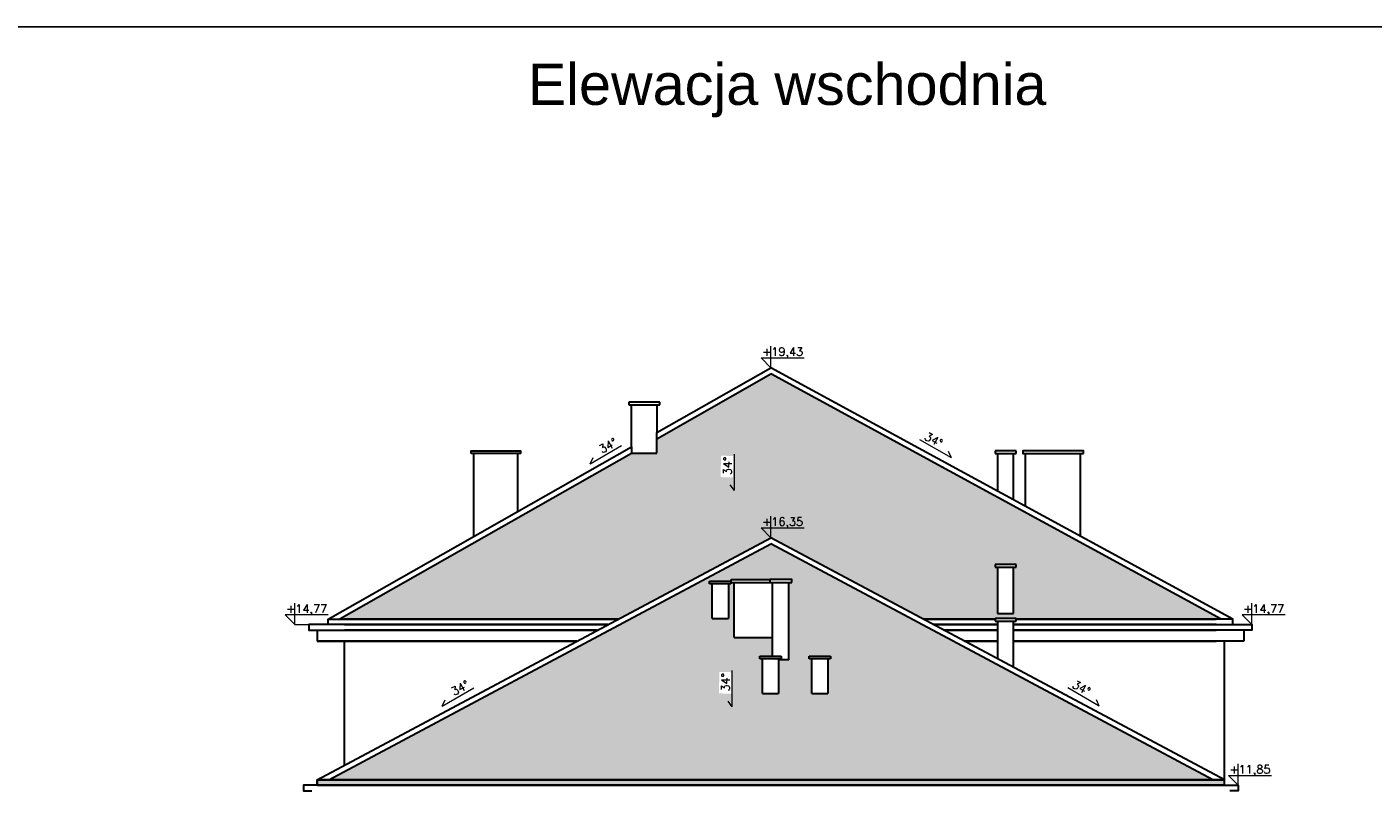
# Model space of a CAD drawing. Header units: millimetres. Extents: x 26456 to 42202, y 436 to 12316.
# Tile 24 of 36: x 37519 to 39967, y 4943 to 6326. Entities that reach past the tile are written whole.
import ezdxf

# ---------------------------------------------------------------- set-up
doc = ezdxf.new("R2010")
doc.units = ezdxf.units.MM
for name, color, linetype, lineweight in [('Blacharka', 122, 'Continuous', 15), ('G-ANNO-TTLB-MEDM', 33, 'Continuous', 25), ('Stolarka okienna', 140, 'Continuous', 15), ('Wymiary', 7, 'Continuous', 9), ('Wypełnienie ścian', 22, 'Continuous', 9), ('Ściany', 22, 'Continuous', 30)]:
    doc.layers.add(name, color=color, linetype=linetype, lineweight=lineweight)
doc.styles.get("Standard").update_dxf_attribs({"font": 'arial.ttf'})

msp = doc.modelspace()

# ---------------------------------------------------------------- hatches: boundary and pattern name
at = {"layer": 'Blacharka', "true_color": 0xc7c8ca}
h = msp.add_hatch(color=9, dxfattribs=at)
h.dxf.hatch_style = 1
h.paths.add_polyline_path([(39696.7, 4948.2), (39696.7, 4958.2), (38046.7, 4958.2), (38046.7, 4948.2)])
h = msp.add_hatch(color=9, dxfattribs=at)
h.dxf.hatch_style = 1
h.paths.add_polyline_path([(39580.1, 4948.2), (39580.1, 4958.2), (39696.7, 4958.2), (39696.7, 4948.2)])
at = {"layer": 'Wymiary', "true_color": 0x000000}
h = msp.add_hatch(dxfattribs=at)
h.set_pattern_fill('AR-HBONE', color=18, scale=0.1)
h.set_pattern_definition([(45, (7746.038, -9e-13), (0, 14.3684098), [30.48, -10.16]), (135, (7753.222, 7.184), (1e-15, 14.3684098), [30.48, -10.16])])
h.paths.add_polyline_path([(38803, 5507.9), (38803.6, 5546.8), (38781.1, 5547.2), (38780.5, 5508.3)], flags=16)
h.paths.add_polyline_path([(38800, 5114.8), (38800.6, 5153.8), (38778.1, 5154.1), (38777.5, 5115.2)], flags=16)
h.paths.add_polyline_path([(38760.2, 5314.5), (38760.2, 5319.5), (38799, 5319.5), (38799, 5314.5)], flags=16)
h.paths.add_polyline_path([(38765.2, 5251.4), (38765.2, 5314.5), (38794.5, 5314.5), (38794.5, 5251.4)], flags=16)
h.paths.add_polyline_path([(38856.7, 5114.8), (38856.7, 5177.8), (38885.9, 5177.8), (38885.9, 5114.8)])
h.paths.add_polyline_path([(38851.7, 5177.8), (38851.7, 5182.8), (38890.5, 5182.8), (38890.5, 5177.8)])
h.paths.add_polyline_path([(38874.8, 5182.8), (38890.5, 5182.8), (38890.5, 5177.8), (38874.8, 5177.8), (38874.8, 5176.2), (38904.8, 5176.2), (38904.8, 5317), (38909.8, 5317), (38909.8, 5322), (38799.8, 5322), (38799.8, 5317), (38804.8, 5317), (38804.8, 5216.6), (38874.8, 5216.6)])
h.paths.add_polyline_path([(38980.3, 5177.8), (38941.5, 5177.8), (38941.5, 5182.8), (38980.3, 5182.8)])
h.paths.add_polyline_path([(38946.5, 5114.8), (38946.5, 5177.8), (38975.7, 5177.8), (38975.7, 5114.8)])
h.paths.add_polyline_path([(38871.7, 5386.9), (38067.9, 4958.2), (39675.4, 4958.2)])
h.paths.add_polyline_path([(39318.2, 5349.6), (39318.2, 5344.6), (39279.5, 5344.6), (39279.5, 5349.6)])
h.paths.add_polyline_path([(39284, 5260.5), (39284, 5344.6), (39313.2, 5344.6), (39313.2, 5260.5)])
h.paths.add_polyline_path([(38664.7, 5551.9), (38618.3, 5551.9), (38087, 5250.2), (38594.2, 5250.2), (38871.7, 5398.2), (39149.2, 5250.2), (39279.5, 5250.2), (39279.5, 5251.4), (39318.2, 5251.4), (39318.2, 5250.2), (39681.7, 5250.2), (39690.8, 5250.2), (38871.8, 5695.8), (38664.7, 5578.2)])

# ---------------------------------------------------------------- linework, layer by layer
at = {"layer": 'G-ANNO-TTLB-MEDM'}
msp.add_lwpolyline([(41142.1, 6326.5), (35262.1, 6326.5), (35262.1, 3466.5), (41142.1, 3466.5)], close=True, dxfattribs=at)
at = {"layer": 'Stolarka okienna'}
for p, q in [((38871.7, 5707.2), (38871.7, 5746.4)), ((38871.7, 5707.2), (38853.9, 5725.1)), ((38853.9, 5725.1), (38932.3, 5725.1)), ((38543.1, 5532.5), (38600.4, 5565.6)), ((39200.3, 5543.1), (39143, 5576.1)), ((38543.1, 5532.5), (38548.4, 5544.2)), ((38805.6, 5483.9), (38805.6, 5550)), ((39200.3, 5543.1), (39195, 5554.7)), ((38805.6, 5483.9), (38798.1, 5494.3)), ((38871.7, 5398.2), (38871.7, 5437.4)), ((38871.7, 5398.2), (38853.9, 5416.1)), ((38853.9, 5416.1), (38932.3, 5416.1)), ((38006.2, 5240.2), (38031.7, 5240.2)), ((38801.3, 5090.9), (38801.3, 5156.9)), ((38274.2, 5092.1), (38331.4, 5125.1)), ((39469.2, 5092.1), (39412, 5125.1)), ((38274.2, 5092.1), (38279.5, 5103.7)), ((38801.3, 5090.9), (38793.9, 5101.3)), ((39469.2, 5092.1), (39463.9, 5103.7)), ((39721.7, 4948.2), (39721.7, 4987.4)), ((39721.7, 4948.2), (39703.9, 4966.1)), ((39703.9, 4966.1), (39782.3, 4966.1))]:
    msp.add_line(p, q, dxfattribs=at)
for points in [[(38066.8, 5258.1), (37988.4, 5258.1), (38006.2, 5240.2), (38006.2, 5279.4)], [(39807.3, 5258.1), (39728.9, 5258.1), (39746.7, 5240.2), (39746.7, 5279.4)]]:
    msp.add_lwpolyline(points, dxfattribs=at)
at = {"layer": 'Wypełnienie ścian'}
for points in [[(38664.7, 5578.2), (38871.8, 5695.8), (39690.8, 5250.2), (39318.2, 5250.2)], [(38804.8, 5362.5), (38594.2, 5250.2), (38087, 5250.2), (38618.3, 5551.9)], [(39279.5, 5250.2), (39149.2, 5250.2), (38904.8, 5380.6)]]:
    msp.add_lwpolyline(points, dxfattribs=at)
at = {"layer": 'Ściany'}
for p, q in [((38664.7, 5589.7), (38871.7, 5707.2)), ((39711.7, 5250.2), (38871.7, 5707.2)), ((38664.7, 5578.2), (38871.8, 5695.8)), ((39690.8, 5250.2), (38871.8, 5695.8)), ((38669.7, 5644.7), (38613.7, 5644.7)), ((38613.7, 5644.7), (38613.7, 5639.7)), ((38613.7, 5639.7), (38618.3, 5639.7)), ((38618.3, 5563.4), (38618.3, 5639.7)), ((38618.3, 5639.7), (38664.7, 5639.7)), ((38664.7, 5639.7), (38669.7, 5639.7)), ((38664.7, 5639.7), (38664.7, 5589.7)), ((38669.7, 5639.7), (38669.7, 5644.7)), ((38664.7, 5551.9), (38664.7, 5589.7)), ((38066.7, 5250.2), (38618.3, 5563.4)), ((38618.3, 5563.4), (38618.3, 5551.9)), ((38087, 5250.2), (38618.3, 5551.9)), ((38331.6, 5400.6), (38331.6, 5551)), ((38411.6, 5446), (38411.6, 5551)), ((38618.3, 5551.9), (38664.7, 5551.9)), ((39279.5, 5556), (39279.5, 5551)), ((39318.2, 5556), (39279.5, 5556)), ((39279.5, 5551), (39284, 5551)), ((39284, 5551), (39284, 5482.9)), ((39284, 5551), (39318.2, 5551)), ((39313.2, 5467), (39313.2, 5551)), ((39313.2, 5467), (39313.2, 5551)), ((39318.2, 5551), (39318.2, 5556)), ((39335.2, 5455), (39335.2, 5551)), ((39435.2, 5400.6), (39435.2, 5551)), ((39279.5, 5349.6), (39279.5, 5344.6)), ((39318.2, 5349.6), (39279.5, 5349.6)), ((39279.5, 5344.6), (39284, 5344.6)), ((39284, 5344.6), (39284, 5260.5)), ((39284, 5344.6), (39318.2, 5344.6)), ((39313.2, 5260.5), (39313.2, 5344.6)), ((39313.2, 5260.5), (39313.2, 5344.6)), ((39318.2, 5344.6), (39318.2, 5349.6)), ((38760.2, 5314.5), (38760.2, 5319.5)), ((38760.2, 5319.5), (38799, 5319.5)), ((38794.5, 5314.5), (38760.2, 5314.5)), ((38765.2, 5251.4), (38765.2, 5314.5)), ((38765.2, 5251.4), (38765.2, 5314.5)), ((38794.5, 5314.5), (38794.5, 5251.4)), ((38799, 5314.5), (38794.5, 5314.5)), ((38799, 5319.5), (38799, 5314.5)), ((38799.8, 5317), (38799.8, 5322)), ((38799.8, 5322), (38869.8, 5322)), ((38799.8, 5317), (38869.8, 5317)), ((38804.8, 5216.6), (38804.8, 5317)), ((38874.8, 5182.8), (38874.8, 5317)), ((38904.8, 5176.2), (38904.8, 5317)), ((38765.2, 5251.4), (38794.5, 5251.4)), ((39279.5, 5251.4), (39279.5, 5246.4)), ((39318.2, 5251.4), (39279.5, 5251.4)), ((39279.5, 5246.4), (39284, 5246.4)), ((39284, 5260.5), (39313.2, 5260.5)), ((39284, 5246.4), (39284, 5178.3)), ((39284, 5246.4), (39318.2, 5246.4)), ((39313.2, 5162.4), (39313.2, 5246.4)), ((39313.2, 5162.4), (39313.2, 5246.4)), ((39318.2, 5246.4), (39318.2, 5251.4)), ((38804.8, 5216.6), (38874.8, 5216.6)), ((38851.7, 5177.8), (38851.7, 5182.8)), ((38851.7, 5182.8), (38890.5, 5182.8)), ((38885.9, 5177.8), (38851.7, 5177.8)), ((38856.7, 5114.8), (38856.7, 5177.8)), ((38856.7, 5114.8), (38856.7, 5177.8)), ((38885.9, 5177.8), (38885.9, 5114.8)), ((38890.5, 5177.8), (38885.9, 5177.8)), ((38904.8, 5176.2), (38885.9, 5176.2)), ((38890.5, 5182.8), (38890.5, 5177.8)), ((38941.5, 5177.8), (38941.5, 5182.8)), ((38941.5, 5182.8), (38980.3, 5182.8)), ((38975.7, 5177.8), (38941.5, 5177.8)), ((38946.5, 5114.8), (38946.5, 5177.8)), ((38975.7, 5177.8), (38975.7, 5114.8)), ((38980.3, 5177.8), (38975.7, 5177.8)), ((38980.3, 5182.8), (38980.3, 5177.8)), ((38856.7, 5114.8), (38885.9, 5114.8)), ((38946.5, 5114.8), (38975.7, 5114.8)), ((38046.7, 4958.2), (38046.7, 4948.2))]:
    msp.add_line(p, q, dxfattribs=at)
for points in [[(38326.6, 5551), (38326.6, 5556), (38416.6, 5556), (38416.6, 5551)], [(39440.2, 5551), (39440.2, 5556), (39330.2, 5556), (39330.2, 5551)], [(38909.8, 5317), (38909.8, 5322), (38869.8, 5322), (38869.8, 5317)]]:
    msp.add_lwpolyline(points, close=True, dxfattribs=at)
for points in [[(38046.7, 4958.2), (38871.7, 5398.2)], [(38067.9, 4958.2), (38871.7, 5386.9)], [(39696.7, 4958.2), (38871.7, 5398.2)], [(39675.4, 4958.2), (38871.7, 5386.9)], [(38575.4, 5240.2), (38031.7, 5240.2), (38031.7, 5230.2), (38556.7, 5230.2)], [(38066.7, 5240.2), (38066.7, 5250.2), (38594.2, 5250.2)], [(38594.2, 5250.2), (38096.7, 5250.2)], [(38096.7, 5240.2), (38575.4, 5240.2)], [(39149.2, 5250.2), (39279.5, 5250.2)], [(39279.5, 5250.2), (39149.2, 5250.2)], [(39167.9, 5240.2), (39284, 5240.2)], [(39284, 5240.2), (39167.9, 5240.2)], [(39681.7, 5240.2), (39313.2, 5240.2)], [(39313.2, 5240.2), (39746.7, 5240.2), (39746.7, 5230.2), (39313.2, 5230.2)], [(39711.7, 5240.2), (39711.7, 5250.2), (39318.2, 5250.2)], [(39318.2, 5250.2), (39681.7, 5250.2)], [(38046.7, 5230.2), (38046.7, 5210.2)], [(38556.7, 5230.2), (38096.7, 5230.2)], [(39186.7, 5230.2), (39284, 5230.2)], [(39284, 5230.2), (39186.7, 5230.2)], [(39313.2, 5230.2), (39681.7, 5230.2)], [(39731.7, 5230.2), (39731.7, 5210.2)], [(38519.2, 5210.2), (38046.7, 5210.2)], [(38046.7, 5210.2), (38519.2, 5210.2)], [(38096.7, 4984.9), (38096.7, 5210.2)], [(38519.2, 5210.2), (38096.7, 5210.2)], [(39224.2, 5210.2), (39284, 5210.2)], [(39284, 5210.2), (39224.2, 5210.2)], [(39284, 5210.2), (39224.2, 5210.2)], [(39696.7, 4958.2), (39696.7, 5210.2), (39313.2, 5210.2)], [(39731.7, 5210.2), (39313.2, 5210.2)], [(39313.2, 5210.2), (39681.7, 5210.2)], [(39696.7, 4948.2), (39696.7, 5210.2)], [(39696.7, 4948.2), (38036.7, 4948.2), (38021.7, 4948.2), (38021.7, 4938.2), (38036.7, 4938.2)], [(39696.7, 4948.2), (38046.7, 4948.2), (38046.7, 4958.2), (39696.7, 4958.2)], [(38046.7, 4948.2), (39696.7, 4948.2), (39696.7, 4958.2), (38046.7, 4958.2)], [(38046.7, 4948.2), (39706.7, 4948.2), (39721.7, 4948.2), (39721.7, 4938.2), (39706.7, 4938.2)]]:
    msp.add_lwpolyline(points, dxfattribs=at)

# ---------------------------------------------------------------- texts
at = {"layer": 'Stolarka okienna', "char_height": 15, "attachment_point": 1}
for s, insert in [('{\\Fsimplex|c238;+19,43}', (38855.9, 5743.8)), ('{\\Fsimplex|c238;+16,35}', (38855.9, 5434.8)), ('{\\Fsimplex|c238;+14,77}', (37990.4, 5276.8)), ('{\\Fsimplex|c238;+14,77}', (39730.9, 5276.8)), ('{\\Fsimplex|c238;+11,85}', (39705.9, 4984.8))]:
    msp.add_mtext(s, dxfattribs=dict(at, insert=insert))
at = {"layer": 'Stolarka okienna', "char_height": 15}
for insert, attachment_point, rotation in [((39186.1, 5574.5), 3, 330.8783), ((38557.3, 5564), 1, 29.1217), ((38785.4, 5512), 1, 89.1217), ((38781.7, 5118.9), 1, 89.1217), ((38288.4, 5123.6), 1, 29.1217), ((39455, 5123.6), 3, 330.8783)]:
    msp.add_mtext('{\\Fsimplex|c0;34%%D}', dxfattribs=dict(at, insert=insert, attachment_point=attachment_point, rotation=rotation))
at = {"layer": 'Wypełnienie ścian', "insert": (39373.1, 6259.8), "char_height": 75, "attachment_point": 3}
msp.add_mtext_dynamic_manual_height_columns('Elewacja wschodnia ', width=1611.622, gutter_width=12.5, heights=[0], dxfattribs=at)

doc.saveas('drawing.dxf')
